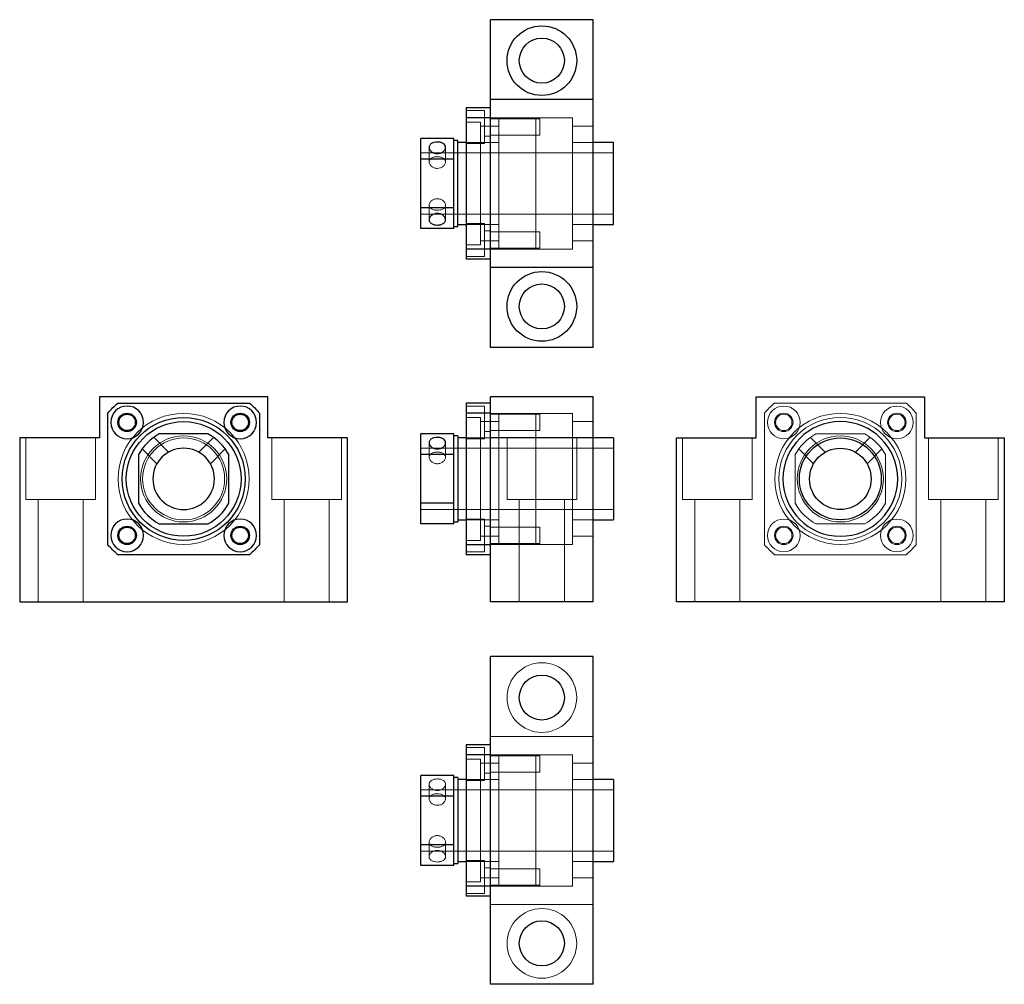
# Model space of a CAD drawing. Header units: millimetres. Extents: x 5560 to 5800, y 6590 to 6825.
import ezdxf
from ezdxf.lldxf.tags import DXFTag

# ---------------------------------------------------------------- set-up
doc = ezdxf.new("R2010")
doc.units = ezdxf.units.MM
doc.layers.add('1', color=7, linetype='CONTINUOUS', true_color=0xffffff)
tags = doc.linetypes.add('DASHED', pattern=[25.72, 12.86, -12.86]).pattern_tags.tags
tags[6:7] = [DXFTag(74, 4), DXFTag(75, 0), DXFTag(340, '0'), DXFTag(46, 0.0), DXFTag(50, 0.0), DXFTag(44, 0.0), DXFTag(45, 0.0)]
tags[4:5] = [DXFTag(74, 4), DXFTag(75, 0), DXFTag(340, '0'), DXFTag(46, 0.0), DXFTag(50, 0.0), DXFTag(44, 0.0), DXFTag(45, 0.0)]

msp = doc.modelspace()

# ---------------------------------------------------------------- linework, layer by layer
at = {"layer": '1', "color": 7, "linetype": 'Continuous'}
for p, q in [((5674.82, 6805.93), (5674.82, 6825.43)), ((5699.82, 6825.43), (5674.82, 6825.43)), ((5699.82, 6805.93), (5699.82, 6825.43)), ((5674.82, 6764.93), (5674.82, 6805.93)), ((5699.82, 6805.93), (5674.82, 6805.93)), ((5699.82, 6764.93), (5699.82, 6805.93)), ((5668.82, 6803.93), (5668.82, 6801.49)), ((5674.82, 6803.93), (5668.82, 6803.93)), ((5668.82, 6801.49), (5668.82, 6769.37)), ((5674.82, 6801.49), (5668.82, 6801.49)), ((5657.82, 6791.37), (5657.82, 6796.43)), ((5665.82, 6796.43), (5657.82, 6796.43)), ((5665.82, 6791.37), (5665.82, 6796.43)), ((5666.82, 6795.93), (5665.82, 6795.93)), ((5666.82, 6785.43), (5666.82, 6795.93)), ((5668.82, 6795.43), (5666.82, 6795.43)), ((5704.82, 6795.43), (5699.82, 6795.43)), ((5704.82, 6785.43), (5704.82, 6795.43)), ((5657.82, 6779.49), (5657.82, 6791.37)), ((5665.82, 6791.37), (5657.82, 6791.37)), ((5665.82, 6779.49), (5665.82, 6791.37)), ((5666.82, 6774.93), (5666.82, 6785.43)), ((5704.82, 6775.43), (5704.82, 6785.43)), ((5665.82, 6779.49), (5657.82, 6779.49)), ((5657.82, 6774.43), (5657.82, 6779.49)), ((5665.82, 6774.43), (5665.82, 6779.49)), ((5665.82, 6774.43), (5657.82, 6774.43)), ((5665.82, 6774.93), (5666.82, 6774.93)), ((5666.82, 6775.43), (5668.82, 6775.43)), ((5699.82, 6775.43), (5704.82, 6775.43)), ((5674.82, 6769.37), (5668.82, 6769.37)), ((5668.82, 6769.37), (5668.82, 6766.93)), ((5674.82, 6766.93), (5668.82, 6766.93)), ((5699.82, 6764.93), (5674.82, 6764.93)), ((5674.82, 6745.43), (5674.82, 6764.93)), ((5699.82, 6745.43), (5699.82, 6764.93)), ((5699.82, 6745.43), (5674.82, 6745.43)), ((5620.44, 6733.33), (5579.44, 6733.33)), ((5579.44, 6733.33), (5579.44, 6723.33)), ((5620.44, 6723.33), (5620.44, 6733.33)), ((5699.82, 6733.33), (5674.82, 6733.33)), ((5674.82, 6723.33), (5674.82, 6733.33)), ((5699.82, 6723.33), (5699.82, 6733.33)), ((5739.63, 6723.33), (5739.63, 6733.33)), ((5739.63, 6733.33), (5780.63, 6733.33)), ((5780.63, 6733.33), (5780.63, 6723.33)), ((5583.88, 6731.83), (5616, 6731.83)), ((5674.82, 6731.83), (5668.82, 6731.83)), ((5668.82, 6731.83), (5668.82, 6729.4)), ((5581.44, 6697.27), (5581.44, 6729.4)), ((5618.44, 6729.4), (5618.44, 6697.27)), ((5674.82, 6729.4), (5668.82, 6729.4)), ((5668.82, 6729.4), (5668.82, 6697.27)), ((5579.44, 6723.33), (5559.94, 6723.33)), ((5559.94, 6723.33), (5559.94, 6683.33)), ((5605.88, 6724.33), (5594, 6724.33)), ((5639.94, 6723.33), (5620.44, 6723.33)), ((5639.94, 6683.33), (5639.94, 6723.33)), ((5665.82, 6724.33), (5657.82, 6724.33)), ((5657.82, 6719.27), (5657.82, 6724.33)), ((5665.82, 6719.27), (5665.82, 6724.33)), ((5666.82, 6723.83), (5665.82, 6723.83)), ((5666.82, 6723.83), (5666.82, 6702.83)), ((5668.82, 6723.33), (5666.82, 6723.33)), ((5674.82, 6683.33), (5674.82, 6723.33)), ((5699.82, 6723.33), (5674.82, 6723.33)), ((5704.82, 6723.33), (5699.82, 6723.33)), ((5699.82, 6683.33), (5699.82, 6723.33)), ((5704.82, 6723.33), (5704.82, 6703.33)), ((5720.13, 6683.33), (5720.13, 6723.33)), ((5720.13, 6723.33), (5739.63, 6723.33)), ((5780.63, 6723.33), (5800.13, 6723.33)), ((5800.13, 6723.33), (5800.13, 6683.33)), ((5588.94, 6719.27), (5588.94, 6707.4)), ((5610.94, 6707.4), (5610.94, 6719.27)), ((5657.82, 6707.4), (5657.82, 6719.27)), ((5665.82, 6719.27), (5657.82, 6719.27)), ((5665.82, 6707.4), (5665.82, 6719.27)), ((5665.82, 6707.4), (5657.82, 6707.4)), ((5657.82, 6702.33), (5657.82, 6707.4)), ((5665.82, 6702.33), (5665.82, 6707.4)), ((5594, 6702.33), (5605.88, 6702.33)), ((5665.82, 6702.33), (5657.82, 6702.33)), ((5665.82, 6702.83), (5666.82, 6702.83)), ((5666.82, 6703.33), (5668.82, 6703.33)), ((5699.82, 6703.33), (5704.82, 6703.33)), ((5674.82, 6697.27), (5668.82, 6697.27)), ((5668.82, 6697.27), (5668.82, 6694.83)), ((5616, 6694.83), (5583.88, 6694.83)), ((5674.82, 6694.83), (5668.82, 6694.83)), ((5559.94, 6683.33), (5639.94, 6683.33)), ((5699.82, 6683.33), (5674.82, 6683.33)), ((5800.13, 6683.33), (5720.13, 6683.33)), ((5699.82, 6669.95), (5674.82, 6669.95)), ((5674.82, 6589.95), (5674.82, 6669.95)), ((5699.82, 6589.95), (5699.82, 6669.95)), ((5674.82, 6648.45), (5668.82, 6648.45)), ((5668.82, 6648.45), (5668.82, 6646.01)), ((5674.82, 6646.01), (5668.82, 6646.01)), ((5668.82, 6646.01), (5668.82, 6613.89)), ((5665.82, 6640.95), (5657.82, 6640.95)), ((5657.82, 6635.89), (5657.82, 6640.95)), ((5665.82, 6635.89), (5665.82, 6640.95)), ((5666.82, 6640.45), (5665.82, 6640.45)), ((5666.82, 6640.45), (5666.82, 6619.45)), ((5668.82, 6639.95), (5666.82, 6639.95)), ((5704.82, 6639.95), (5699.82, 6639.95)), ((5704.82, 6639.95), (5704.82, 6619.95)), ((5665.82, 6635.89), (5657.82, 6635.89)), ((5657.82, 6624.01), (5657.82, 6635.89)), ((5665.82, 6624.01), (5665.82, 6635.89)), ((5665.82, 6624.01), (5657.82, 6624.01)), ((5657.82, 6618.95), (5657.82, 6624.01)), ((5665.82, 6618.95), (5665.82, 6624.01)), ((5666.82, 6619.95), (5668.82, 6619.95)), ((5699.82, 6619.95), (5704.82, 6619.95)), ((5665.82, 6618.95), (5657.82, 6618.95)), ((5665.82, 6619.45), (5666.82, 6619.45)), ((5674.82, 6613.89), (5668.82, 6613.89)), ((5668.82, 6613.89), (5668.82, 6611.45)), ((5674.82, 6611.45), (5668.82, 6611.45)), ((5699.82, 6589.95), (5674.82, 6589.95))]:
    msp.add_line(p, q, dxfattribs=at)
at = {"layer": '1', "color": 251, "linetype": 'DASHED', "lineweight": 5}
for p, q in [((5673.32, 6803.22), (5668.82, 6803.22)), ((5673.32, 6803.22), (5673.32, 6795.22)), ((5672.32, 6800.43), (5668.82, 6800.43)), ((5672.32, 6785.43), (5672.32, 6800.43)), ((5674.82, 6801.47), (5673.32, 6801.47)), ((5676.82, 6801.43), (5674.82, 6801.43)), ((5686.82, 6801.22), (5674.82, 6801.22)), ((5685.82, 6801.43), (5676.82, 6801.43)), ((5694.82, 6801.43), (5676.82, 6801.43)), ((5676.82, 6785.43), (5676.82, 6801.43)), ((5676.82, 6800.22), (5676.82, 6769.43)), ((5694.82, 6801.43), (5685.82, 6801.43)), ((5685.82, 6801.43), (5685.82, 6769.43)), ((5685.82, 6801.43), (5685.82, 6769.43)), ((5686.82, 6799.22), (5686.82, 6801.22)), ((5694.82, 6801.43), (5694.82, 6769.43)), ((5694.82, 6800.22), (5694.82, 6801.43)), ((5676.82, 6799.43), (5672.32, 6799.43)), ((5686.82, 6797.22), (5686.82, 6799.22)), ((5699.82, 6799.43), (5694.82, 6799.43)), ((5676.82, 6795.43), (5668.82, 6795.43)), ((5668.82, 6795.22), (5673.32, 6795.22)), ((5673.32, 6796.97), (5674.82, 6796.97)), ((5674.82, 6797.22), (5686.82, 6797.22)), ((5699.82, 6795.43), (5694.82, 6795.43)), ((5666.82, 6792.93), (5657.82, 6792.93)), ((5659.82, 6794.27), (5659.82, 6790.73)), ((5663.82, 6790.73), (5663.82, 6794.27)), ((5676.82, 6792.93), (5666.82, 6792.93)), ((5685.82, 6792.93), (5676.82, 6792.93)), ((5694.82, 6792.93), (5685.82, 6792.93)), ((5704.82, 6792.93), (5694.82, 6792.93)), ((5672.32, 6770.43), (5672.32, 6785.43)), ((5676.82, 6769.43), (5676.82, 6785.43)), ((5659.82, 6780.13), (5659.82, 6776.59)), ((5663.82, 6776.59), (5663.82, 6780.13)), ((5657.82, 6777.93), (5666.82, 6777.93)), ((5666.82, 6777.93), (5676.82, 6777.93)), ((5676.82, 6777.93), (5685.82, 6777.93)), ((5685.82, 6777.93), (5694.82, 6777.93)), ((5694.82, 6777.93), (5704.82, 6777.93)), ((5673.32, 6775.64), (5668.82, 6775.64)), ((5668.82, 6775.43), (5676.82, 6775.43)), ((5673.32, 6775.64), (5673.32, 6767.64)), ((5674.82, 6773.89), (5673.32, 6773.89)), ((5686.82, 6773.64), (5674.82, 6773.64)), ((5686.82, 6771.64), (5686.82, 6773.64)), ((5694.82, 6775.43), (5699.82, 6775.43)), ((5672.32, 6771.43), (5676.82, 6771.43)), ((5686.82, 6769.64), (5686.82, 6771.64)), ((5694.82, 6771.43), (5699.82, 6771.43)), ((5668.82, 6770.43), (5672.32, 6770.43)), ((5673.32, 6769.39), (5674.82, 6769.39)), ((5674.82, 6769.64), (5686.82, 6769.64)), ((5674.82, 6769.43), (5676.82, 6769.43)), ((5676.82, 6769.43), (5685.82, 6769.43)), ((5676.82, 6769.43), (5694.82, 6769.43)), ((5685.82, 6769.43), (5694.82, 6769.43)), ((5668.82, 6767.64), (5673.32, 6767.64)), ((5673.32, 6731.12), (5668.82, 6731.12)), ((5673.32, 6731.12), (5673.32, 6723.12)), ((5776.19, 6731.83), (5744.07, 6731.83)), ((5672.32, 6728.33), (5668.82, 6728.33)), ((5672.32, 6698.33), (5672.32, 6728.33)), ((5674.82, 6729.37), (5673.32, 6729.37)), ((5676.82, 6729.33), (5674.82, 6729.33)), ((5686.82, 6729.12), (5674.82, 6729.12)), ((5685.82, 6729.33), (5676.82, 6729.33)), ((5694.82, 6729.33), (5676.82, 6729.33)), ((5676.82, 6713.33), (5676.82, 6729.33)), ((5676.82, 6697.33), (5676.82, 6729.33)), ((5694.82, 6729.33), (5685.82, 6729.33)), ((5685.82, 6697.33), (5685.82, 6729.33)), ((5685.82, 6697.33), (5685.82, 6729.33)), ((5686.82, 6725.12), (5686.82, 6729.12)), ((5694.82, 6697.33), (5694.82, 6729.33)), ((5741.63, 6729.4), (5741.63, 6697.27)), ((5778.63, 6697.27), (5778.63, 6729.4)), ((5676.82, 6727.33), (5672.32, 6727.33)), ((5699.82, 6727.33), (5694.82, 6727.33)), ((5561.44, 6723.33), (5561.44, 6708.33)), ((5578.44, 6708.33), (5578.44, 6723.33)), ((5596.24, 6719.86), (5592.63, 6723.48)), ((5607.25, 6723.47), (5603.64, 6719.86)), ((5621.44, 6723.33), (5621.44, 6708.33)), ((5638.44, 6708.33), (5638.44, 6723.33)), ((5674.82, 6723.33), (5668.82, 6723.33)), ((5668.82, 6723.12), (5673.32, 6723.12)), ((5673.32, 6724.87), (5674.82, 6724.87)), ((5674.82, 6725.12), (5686.82, 6725.12)), ((5678.82, 6723.33), (5678.82, 6708.33)), ((5695.82, 6708.33), (5695.82, 6723.33)), ((5721.63, 6723.33), (5721.63, 6708.33)), ((5738.63, 6708.33), (5738.63, 6723.33)), ((5756.43, 6719.86), (5752.82, 6723.47)), ((5754.19, 6724.33), (5766.07, 6724.33)), ((5767.44, 6723.48), (5763.83, 6719.86)), ((5781.63, 6723.33), (5781.63, 6708.33)), ((5798.63, 6708.33), (5798.63, 6723.33)), ((5589.8, 6720.64), (5593.42, 6717.03)), ((5606.47, 6717.04), (5610.08, 6720.65)), ((5666.82, 6720.83), (5657.82, 6720.83)), ((5659.82, 6722.17), (5659.82, 6718.63)), ((5663.82, 6718.63), (5663.82, 6722.17)), ((5676.82, 6720.83), (5666.82, 6720.83)), ((5685.82, 6720.83), (5676.82, 6720.83)), ((5694.82, 6720.83), (5685.82, 6720.83)), ((5704.82, 6720.83), (5694.82, 6720.83)), ((5749.99, 6720.65), (5753.6, 6717.04)), ((5766.66, 6717.03), (5770.27, 6720.64)), ((5749.13, 6707.4), (5749.13, 6719.27)), ((5771.13, 6719.27), (5771.13, 6707.4)), ((5569.94, 6708.33), (5561.44, 6708.33)), ((5564.44, 6708.33), (5564.44, 6683.33)), ((5578.44, 6708.33), (5569.94, 6708.33)), ((5575.44, 6683.33), (5575.44, 6708.33)), ((5629.94, 6708.33), (5621.44, 6708.33)), ((5624.44, 6708.33), (5624.44, 6683.33)), ((5638.44, 6708.33), (5629.94, 6708.33)), ((5635.44, 6683.33), (5635.44, 6708.33)), ((5678.82, 6708.33), (5695.82, 6708.33)), ((5681.82, 6708.33), (5681.82, 6683.33)), ((5692.82, 6683.33), (5692.82, 6708.33)), ((5721.63, 6708.33), (5738.63, 6708.33)), ((5724.63, 6708.33), (5724.63, 6683.33)), ((5735.63, 6683.33), (5735.63, 6708.33)), ((5781.63, 6708.33), (5798.63, 6708.33)), ((5784.63, 6708.33), (5784.63, 6683.33)), ((5795.63, 6683.33), (5795.63, 6708.33)), ((5657.82, 6705.83), (5666.82, 6705.83)), ((5666.82, 6705.83), (5676.82, 6705.83)), ((5676.82, 6705.83), (5685.82, 6705.83)), ((5685.82, 6705.83), (5694.82, 6705.83)), ((5694.82, 6705.83), (5704.82, 6705.83)), ((5673.32, 6703.54), (5668.82, 6703.54)), ((5668.82, 6703.33), (5676.82, 6703.33)), ((5673.32, 6703.54), (5673.32, 6695.54)), ((5674.82, 6701.79), (5673.32, 6701.79)), ((5686.82, 6701.54), (5674.82, 6701.54)), ((5686.82, 6697.54), (5686.82, 6701.54)), ((5694.82, 6703.33), (5699.82, 6703.33)), ((5766.07, 6702.33), (5754.19, 6702.33)), ((5672.32, 6699.33), (5676.82, 6699.33)), ((5694.82, 6699.33), (5699.82, 6699.33)), ((5668.82, 6698.33), (5672.32, 6698.33)), ((5673.32, 6697.29), (5674.82, 6697.29)), ((5674.82, 6697.54), (5686.82, 6697.54)), ((5674.82, 6697.33), (5676.82, 6697.33)), ((5676.82, 6697.33), (5685.82, 6697.33)), ((5676.82, 6697.33), (5694.82, 6697.33)), ((5685.82, 6697.33), (5694.82, 6697.33)), ((5668.82, 6695.54), (5673.32, 6695.54)), ((5744.07, 6694.83), (5776.19, 6694.83)), ((5699.82, 6650.45), (5674.82, 6650.45)), ((5673.32, 6647.74), (5668.82, 6647.74)), ((5673.32, 6643.74), (5673.32, 6647.74)), ((5672.32, 6644.95), (5668.82, 6644.95)), ((5672.32, 6644.95), (5672.32, 6614.95)), ((5676.82, 6643.95), (5672.32, 6643.95)), ((5674.82, 6645.99), (5673.32, 6645.99)), ((5673.32, 6639.74), (5673.32, 6643.74)), ((5676.82, 6645.95), (5674.82, 6645.95)), ((5686.82, 6645.74), (5674.82, 6645.74)), ((5694.82, 6645.95), (5676.82, 6645.95)), ((5685.82, 6645.95), (5676.82, 6645.95)), ((5676.82, 6645.95), (5676.82, 6613.95)), ((5676.82, 6629.95), (5676.82, 6645.95)), ((5694.82, 6645.95), (5685.82, 6645.95)), ((5685.82, 6629.95), (5685.82, 6645.95)), ((5685.82, 6629.95), (5685.82, 6645.95)), ((5686.82, 6645.74), (5686.82, 6641.74)), ((5694.82, 6629.95), (5694.82, 6645.95)), ((5694.82, 6645.95), (5694.82, 6629.95)), ((5699.82, 6643.95), (5694.82, 6643.95)), ((5673.32, 6641.49), (5674.82, 6641.49)), ((5674.82, 6641.74), (5686.82, 6641.74)), ((5676.82, 6639.95), (5668.82, 6639.95)), ((5668.82, 6639.74), (5673.32, 6639.74)), ((5699.82, 6639.95), (5694.82, 6639.95)), ((5666.82, 6637.45), (5657.82, 6637.45)), ((5659.82, 6638.79), (5659.82, 6635.25)), ((5663.82, 6635.25), (5663.82, 6638.79)), ((5676.82, 6637.45), (5666.82, 6637.45)), ((5685.82, 6637.45), (5676.82, 6637.45)), ((5694.82, 6637.45), (5685.82, 6637.45)), ((5704.82, 6637.45), (5694.82, 6637.45)), ((5676.82, 6613.95), (5676.82, 6629.95)), ((5685.82, 6613.95), (5685.82, 6629.95)), ((5685.82, 6613.95), (5685.82, 6629.95)), ((5694.82, 6613.95), (5694.82, 6629.95)), ((5694.82, 6629.95), (5694.82, 6613.95)), ((5659.82, 6624.65), (5659.82, 6621.11)), ((5663.82, 6621.12), (5663.82, 6624.65)), ((5657.82, 6622.45), (5666.82, 6622.45)), ((5666.82, 6622.45), (5676.82, 6622.45)), ((5676.82, 6622.45), (5685.82, 6622.45)), ((5685.82, 6622.45), (5694.82, 6622.45)), ((5694.82, 6622.45), (5704.82, 6622.45)), ((5673.32, 6620.16), (5668.82, 6620.16)), ((5668.82, 6619.95), (5676.82, 6619.95)), ((5673.32, 6616.16), (5673.32, 6620.16)), ((5694.82, 6619.95), (5699.82, 6619.95)), ((5674.82, 6618.41), (5673.32, 6618.41)), ((5686.82, 6618.16), (5674.82, 6618.16)), ((5686.82, 6618.16), (5686.82, 6614.16)), ((5668.82, 6614.95), (5672.32, 6614.95)), ((5672.32, 6615.95), (5676.82, 6615.95)), ((5673.32, 6612.16), (5673.32, 6616.16)), ((5694.82, 6615.95), (5699.82, 6615.95)), ((5673.32, 6613.91), (5674.82, 6613.91)), ((5674.82, 6614.16), (5686.82, 6614.16)), ((5674.82, 6613.95), (5676.82, 6613.95)), ((5676.82, 6613.95), (5694.82, 6613.95)), ((5676.82, 6613.95), (5685.82, 6613.95)), ((5685.82, 6613.95), (5694.82, 6613.95)), ((5668.82, 6612.16), (5673.32, 6612.16)), ((5699.82, 6609.45), (5674.82, 6609.45))]:
    msp.add_line(p, q, dxfattribs=at)
at = {"layer": '1', "color": 7, "linetype": 'Continuous'}
for centre, radius in [((5687.32, 6815.43), 8.5), ((5687.32, 6815.43), 5.5), ((5687.32, 6755.43), 8.5), ((5687.32, 6755.43), 5.5), ((5586.15, 6727.12), 2.25), ((5586.15, 6727.12), 2), ((5599.94, 6713.33), 15), ((5613.73, 6727.12), 2.25), ((5613.73, 6727.12), 2), ((5599.94, 6713.33), 14), ((5760.13, 6713.33), 10), ((5760.13, 6713.33), 7.5), ((5586.15, 6699.54), 2.25), ((5586.15, 6699.54), 2), ((5613.73, 6699.54), 2.25), ((5613.73, 6699.54), 2), ((5687.32, 6659.95), 5.5), ((5687.32, 6599.95), 5.5)]:
    msp.add_circle(centre, radius, dxfattribs=at)
at = {"layer": '1', "color": 7, "linetype": 'Continuous', "extrusion": (6.12303e-17, 1.22461e-16, -1)}
for centre, radius in [((-5586.15, 6727.12), 4), ((-5613.73, 6727.12), 4), ((-5599.94, 6713.33), 7.5), ((-5586.15, 6699.54), 4), ((-5613.73, 6699.54), 4)]:
    msp.add_circle(centre, radius, dxfattribs=at)
at = {"layer": '1', "color": 251, "linetype": 'DASHED', "lineweight": 5, "extrusion": (6.12303e-17, 1.22461e-16, -1)}
for centre, radius in [((-5746.34, 6727.12), 4), ((-5773.92, 6727.12), 4), ((-5599.94, 6713.33), 10.5), ((-5746.34, 6699.54), 4), ((-5773.92, 6699.54), 4)]:
    msp.add_circle(centre, radius, dxfattribs=at)
at = {"layer": '1', "color": 251, "linetype": 'DASHED', "lineweight": 5}
for centre, radius in [((5599.94, 6713.33), 16), ((5746.34, 6727.12), 2.25), ((5746.34, 6727.12), 2), ((5760.13, 6713.33), 15), ((5773.92, 6727.12), 2.25), ((5773.92, 6727.12), 2), ((5599.94, 6713.33), 10), ((5760.13, 6713.33), 10.5), ((5746.34, 6699.54), 2.25), ((5746.34, 6699.54), 2), ((5773.92, 6699.54), 2.25), ((5773.92, 6699.54), 2)]:
    msp.add_circle(centre, radius, dxfattribs=at)
at = {"layer": '1', "color": 251, "linetype": 'DASHED', "lineweight": 5, "extrusion": (-6.12303e-17, -1.22461e-16, -1)}
msp.add_circle((-5760.13, 6713.33), 16, dxfattribs=at)
at = {"layer": '1', "color": 7, "linetype": 'Continuous', "extrusion": (-6.12303e-17, -1.22461e-16, -1)}
msp.add_circle((-5760.13, 6713.33), 14, dxfattribs=at)
at = {"layer": '1', "color": 251, "linetype": 'DASHED', "lineweight": 5, "extrusion": (0, 0, -1)}
for centre in [(-5687.32, 6659.95), (-5687.32, 6599.95)]:
    msp.add_circle(centre, 8.5, dxfattribs=at)
at = {"layer": '1', "color": 7, "linetype": 'Continuous', "extrusion": (6.12303e-17, 1.22461e-16, -1)}
for start, end in [(40.9657, 49.0343), (130.9657, 139.0343), (310.9657, 319.0343), (220.9657, 229.0343)]:
    msp.add_arc((-5599.94, 6713.33), 24.5, start, end, dxfattribs=at)
at = {"layer": '1', "color": 251, "linetype": 'DASHED', "lineweight": 5}
for start, end in [(130.9657, 139.0343), (40.9657, 49.0343), (220.9657, 229.0343), (310.9657, 319.0343)]:
    msp.add_arc((5760.13, 6713.33), 24.5, start, end, dxfattribs=at)
at = {"layer": '1', "color": 7, "linetype": 'Continuous'}
for start, end in [(118.3576, 151.6424), (28.3576, 61.6424), (208.3576, 241.6424), (298.3576, 331.6424)]:
    msp.add_arc((5599.94, 6713.33), 12.5, start, end, dxfattribs=at)
at = {"layer": '1', "color": 251, "linetype": 'DASHED', "lineweight": 5, "extrusion": (-6.12303e-17, -1.22461e-16, -1)}
for start, end in [(28.3576, 61.6424), (118.3576, 151.6424), (298.3576, 331.6424), (208.3576, 241.6424)]:
    msp.add_arc((-5760.13, 6713.33), 12.5, start, end, dxfattribs=at)
at = {"layer": '1', "color": 7, "linetype": 'Continuous'}
for points in [[(5661.82, 6795.57), (5661.95, 6795.57), (5662.08, 6795.56), (5662.34, 6795.53), (5662.47, 6795.51), (5662.71, 6795.45), (5662.82, 6795.41), (5663.04, 6795.32), (5663.14, 6795.27), (5663.42, 6795.1), (5663.57, 6794.95), (5663.77, 6794.63), (5663.82, 6794.45), (5663.82, 6794.18), (5663.81, 6794.08), (5663.76, 6793.89), (5663.72, 6793.8), (5663.62, 6793.62), (5663.56, 6793.53), (5663.41, 6793.36), (5663.33, 6793.29), (5663.14, 6793.14), (5663.04, 6793.07), (5662.83, 6792.96), (5662.71, 6792.91), (5662.47, 6792.82), (5662.34, 6792.79), (5662.09, 6792.75), (5661.95, 6792.74), (5661.56, 6792.74), (5661.3, 6792.78), (5660.94, 6792.91), (5660.82, 6792.96), (5660.6, 6793.07), (5660.5, 6793.14), (5660.32, 6793.28), (5660.23, 6793.36), (5660.09, 6793.53), (5660.02, 6793.62), (5659.92, 6793.8), (5659.89, 6793.89), (5659.83, 6794.08), (5659.82, 6794.17), (5659.82, 6794.36), (5659.83, 6794.45), (5659.88, 6794.63), (5659.92, 6794.71), (5660.02, 6794.87), (5660.08, 6794.95), (5660.23, 6795.09), (5660.31, 6795.15), (5660.59, 6795.33), (5660.81, 6795.42), (5661.29, 6795.54), (5661.56, 6795.57), (5661.82, 6795.57)], [(5661.82, 6778.12), (5661.95, 6778.12), (5662.08, 6778.11), (5662.34, 6778.07), (5662.47, 6778.04), (5662.71, 6777.95), (5662.82, 6777.9), (5663.04, 6777.79), (5663.14, 6777.72), (5663.42, 6777.5), (5663.57, 6777.33), (5663.77, 6776.97), (5663.82, 6776.78), (5663.82, 6776.5), (5663.81, 6776.41), (5663.76, 6776.23), (5663.72, 6776.15), (5663.62, 6775.99), (5663.56, 6775.91), (5663.41, 6775.77), (5663.33, 6775.71), (5663.14, 6775.59), (5663.04, 6775.54), (5662.83, 6775.45), (5662.71, 6775.41), (5662.47, 6775.35), (5662.34, 6775.33), (5662.09, 6775.3), (5661.95, 6775.29), (5661.56, 6775.29), (5661.3, 6775.32), (5660.94, 6775.41), (5660.82, 6775.45), (5660.6, 6775.54), (5660.5, 6775.59), (5660.32, 6775.7), (5660.23, 6775.77), (5660.09, 6775.91), (5660.02, 6775.98), (5659.92, 6776.14), (5659.89, 6776.23), (5659.83, 6776.41), (5659.82, 6776.5), (5659.82, 6776.68), (5659.83, 6776.78), (5659.88, 6776.96), (5659.92, 6777.06), (5660.02, 6777.24), (5660.08, 6777.33), (5660.23, 6777.49), (5660.31, 6777.57), (5660.59, 6777.79), (5660.81, 6777.91), (5661.29, 6778.07), (5661.56, 6778.12), (5661.82, 6778.12)], [(5661.82, 6723.47), (5661.95, 6723.47), (5662.08, 6723.46), (5662.34, 6723.43), (5662.47, 6723.41), (5662.71, 6723.35), (5662.82, 6723.31), (5663.04, 6723.23), (5663.14, 6723.17), (5663.42, 6723), (5663.57, 6722.86), (5663.77, 6722.54), (5663.82, 6722.36), (5663.82, 6722.08), (5663.81, 6721.99), (5663.76, 6721.8), (5663.72, 6721.71), (5663.62, 6721.52), (5663.56, 6721.43), (5663.41, 6721.27), (5663.33, 6721.19), (5663.14, 6721.04), (5663.04, 6720.98), (5662.83, 6720.86), (5662.71, 6720.81), (5662.47, 6720.73), (5662.34, 6720.7), (5662.09, 6720.66), (5661.95, 6720.64), (5661.56, 6720.64), (5661.3, 6720.69), (5660.94, 6720.81), (5660.82, 6720.86), (5660.6, 6720.98), (5660.5, 6721.04), (5660.32, 6721.19), (5660.23, 6721.27), (5660.09, 6721.43), (5660.02, 6721.52), (5659.92, 6721.7), (5659.89, 6721.8), (5659.83, 6721.98), (5659.82, 6722.08), (5659.82, 6722.26), (5659.83, 6722.36), (5659.88, 6722.53), (5659.92, 6722.62), (5660.02, 6722.78), (5660.08, 6722.85), (5660.23, 6722.99), (5660.31, 6723.06), (5660.59, 6723.23), (5660.81, 6723.32), (5661.29, 6723.44), (5661.56, 6723.47), (5661.82, 6723.47)]]:
    msp.add_open_spline(points, degree=3, knots=[0, 0, 0, 0, 0.03125, 0.03125, 0.0625, 0.0625, 0.09375, 0.09375, 0.125, 0.125, 0.1875, 0.1875, 0.25, 0.25, 0.28125, 0.28125, 0.3125, 0.3125, 0.34375, 0.34375, 0.375, 0.375, 0.40625, 0.40625, 0.4375, 0.4375, 0.46875, 0.46875, 0.5, 0.5, 0.5625, 0.5625, 0.59375, 0.59375, 0.625, 0.625, 0.65625, 0.65625, 0.6875, 0.6875, 0.71875, 0.71875, 0.75, 0.75, 0.78125, 0.78125, 0.8125, 0.8125, 0.84375, 0.84375, 0.875, 0.875, 0.9375, 0.9375, 1, 1, 1, 1], dxfattribs=at)
at = {"layer": '1', "color": 251, "linetype": 'DASHED', "lineweight": 5}
for points, knots in [([(5661.82, 6791.96), (5661.69, 6791.96), (5661.56, 6791.95), (5661.3, 6791.92), (5661.17, 6791.9), (5660.93, 6791.85), (5660.82, 6791.82), (5660.6, 6791.74), (5660.5, 6791.69), (5660.22, 6791.53), (5660.07, 6791.4), (5659.92, 6791.17), (5659.89, 6791.09), (5659.83, 6790.92), (5659.82, 6790.83), (5659.82, 6790.64), (5659.83, 6790.54), (5659.89, 6790.35), (5659.92, 6790.26), (5660.07, 6789.97), (5660.22, 6789.79), (5660.5, 6789.56), (5660.6, 6789.49), (5660.82, 6789.36), (5660.93, 6789.31), (5661.17, 6789.22), (5661.3, 6789.19), (5661.56, 6789.14), (5661.69, 6789.13), (5662.08, 6789.13), (5662.35, 6789.17), (5662.71, 6789.31), (5662.82, 6789.36), (5663.04, 6789.49), (5663.14, 6789.56), (5663.33, 6789.71), (5663.41, 6789.8), (5663.56, 6789.98), (5663.62, 6790.07), (5663.72, 6790.26), (5663.76, 6790.35), (5663.81, 6790.54), (5663.82, 6790.64), (5663.82, 6790.83), (5663.81, 6790.92), (5663.76, 6791.09), (5663.72, 6791.17), (5663.57, 6791.4), (5663.42, 6791.53), (5663.14, 6791.69), (5663.04, 6791.74), (5662.83, 6791.82), (5662.71, 6791.85), (5662.47, 6791.9), (5662.34, 6791.92), (5662.08, 6791.95), (5661.95, 6791.96), (5661.82, 6791.96)], [0, 0, 0, 0, 0.03125, 0.03125, 0.0625, 0.0625, 0.09375, 0.09375, 0.125, 0.125, 0.1875, 0.1875, 0.21875, 0.21875, 0.25, 0.25, 0.28125, 0.28125, 0.3125, 0.3125, 0.375, 0.375, 0.40625, 0.40625, 0.4375, 0.4375, 0.46875, 0.46875, 0.5, 0.5, 0.5625, 0.5625, 0.59375, 0.59375, 0.625, 0.625, 0.65625, 0.65625, 0.6875, 0.6875, 0.71875, 0.71875, 0.75, 0.75, 0.78125, 0.78125, 0.8125, 0.8125, 0.875, 0.875, 0.90625, 0.90625, 0.9375, 0.9375, 0.96875, 0.96875, 1, 1, 1, 1]), ([(5661.82, 6781.73), (5661.69, 6781.73), (5661.56, 6781.72), (5661.3, 6781.67), (5661.17, 6781.64), (5660.93, 6781.55), (5660.82, 6781.5), (5660.6, 6781.37), (5660.5, 6781.3), (5660.22, 6781.07), (5660.07, 6780.88), (5659.92, 6780.6), (5659.89, 6780.51), (5659.83, 6780.31), (5659.82, 6780.22), (5659.82, 6780.03), (5659.83, 6779.94), (5659.89, 6779.77), (5659.92, 6779.69), (5660.07, 6779.46), (5660.22, 6779.33), (5660.5, 6779.17), (5660.6, 6779.12), (5660.82, 6779.04), (5660.93, 6779.01), (5661.17, 6778.96), (5661.3, 6778.94), (5661.56, 6778.91), (5661.69, 6778.9), (5662.08, 6778.9), (5662.35, 6778.93), (5662.71, 6779.01), (5662.82, 6779.04), (5663.04, 6779.12), (5663.14, 6779.17), (5663.33, 6779.27), (5663.41, 6779.33), (5663.56, 6779.46), (5663.62, 6779.53), (5663.72, 6779.69), (5663.76, 6779.77), (5663.81, 6779.94), (5663.82, 6780.03), (5663.82, 6780.22), (5663.81, 6780.31), (5663.76, 6780.5), (5663.72, 6780.6), (5663.57, 6780.88), (5663.42, 6781.07), (5663.14, 6781.3), (5663.04, 6781.37), (5662.83, 6781.5), (5662.71, 6781.55), (5662.47, 6781.64), (5662.34, 6781.67), (5662.08, 6781.72), (5661.95, 6781.73), (5661.82, 6781.73)], [0, 0, 0, 0, 0.03125, 0.03125, 0.0625, 0.0625, 0.09375, 0.09375, 0.125, 0.125, 0.1875, 0.1875, 0.21875, 0.21875, 0.25, 0.25, 0.28125, 0.28125, 0.3125, 0.3125, 0.375, 0.375, 0.40625, 0.40625, 0.4375, 0.4375, 0.46875, 0.46875, 0.5, 0.5, 0.5625, 0.5625, 0.59375, 0.59375, 0.625, 0.625, 0.65625, 0.65625, 0.6875, 0.6875, 0.71875, 0.71875, 0.75, 0.75, 0.78125, 0.78125, 0.8125, 0.8125, 0.875, 0.875, 0.90625, 0.90625, 0.9375, 0.9375, 0.96875, 0.96875, 1, 1, 1, 1]), ([(5661.94, 6723.47), (5661.9, 6723.47), (5661.86, 6723.47), (5661.7, 6723.47), (5661.58, 6723.47), (5661.46, 6723.45)], [0, 0, 0, 0, 0.239985, 0.239985, 1, 1, 1, 1]), ([(5661.82, 6719.86), (5661.69, 6719.86), (5661.56, 6719.85), (5661.3, 6719.83), (5661.17, 6719.81), (5660.93, 6719.75), (5660.82, 6719.72), (5660.6, 6719.64), (5660.5, 6719.59), (5660.22, 6719.44), (5660.07, 6719.3), (5659.92, 6719.08), (5659.89, 6718.99), (5659.83, 6718.82), (5659.82, 6718.73), (5659.82, 6718.54), (5659.83, 6718.45), (5659.89, 6718.26), (5659.92, 6718.16), (5660.07, 6717.88), (5660.22, 6717.7), (5660.5, 6717.46), (5660.6, 6717.39), (5660.82, 6717.27), (5660.93, 6717.21), (5661.17, 6717.12), (5661.3, 6717.09), (5661.56, 6717.04), (5661.69, 6717.03), (5662.08, 6717.03), (5662.35, 6717.08), (5662.71, 6717.21), (5662.82, 6717.27), (5663.04, 6717.39), (5663.14, 6717.46), (5663.33, 6717.62), (5663.41, 6717.7), (5663.56, 6717.88), (5663.62, 6717.97), (5663.72, 6718.16), (5663.76, 6718.26), (5663.81, 6718.45), (5663.82, 6718.54), (5663.82, 6718.73), (5663.81, 6718.82), (5663.76, 6718.99), (5663.72, 6719.07), (5663.57, 6719.3), (5663.42, 6719.44), (5663.14, 6719.59), (5663.04, 6719.64), (5662.83, 6719.72), (5662.71, 6719.75), (5662.47, 6719.81), (5662.34, 6719.83), (5662.08, 6719.85), (5661.95, 6719.86), (5661.82, 6719.86)], [0, 0, 0, 0, 0.03125, 0.03125, 0.0625, 0.0625, 0.09375, 0.09375, 0.125, 0.125, 0.1875, 0.1875, 0.21875, 0.21875, 0.25, 0.25, 0.28125, 0.28125, 0.3125, 0.3125, 0.375, 0.375, 0.40625, 0.40625, 0.4375, 0.4375, 0.46875, 0.46875, 0.5, 0.5, 0.5625, 0.5625, 0.59375, 0.59375, 0.625, 0.625, 0.65625, 0.65625, 0.6875, 0.6875, 0.71875, 0.71875, 0.75, 0.75, 0.78125, 0.78125, 0.8125, 0.8125, 0.875, 0.875, 0.90625, 0.90625, 0.9375, 0.9375, 0.96875, 0.96875, 1, 1, 1, 1]), ([(5661.68, 6719.86), (5661.73, 6719.86), (5661.77, 6719.86), (5661.9, 6719.86), (5661.97, 6719.86), (5662.05, 6719.85)], [0, 0, 0, 0, 0.377969, 0.377969, 1, 1, 1, 1]), ([(5661.82, 6637.26), (5661.95, 6637.26), (5662.08, 6637.27), (5662.34, 6637.32), (5662.47, 6637.35), (5662.71, 6637.43), (5662.82, 6637.48), (5663.04, 6637.59), (5663.14, 6637.66), (5663.42, 6637.88), (5663.57, 6638.05), (5663.77, 6638.41), (5663.82, 6638.61), (5663.82, 6638.88), (5663.81, 6638.97), (5663.76, 6639.15), (5663.72, 6639.23), (5663.62, 6639.4), (5663.56, 6639.47), (5663.41, 6639.61), (5663.33, 6639.68), (5663.14, 6639.79), (5663.04, 6639.84), (5662.83, 6639.93), (5662.71, 6639.97), (5662.47, 6640.03), (5662.34, 6640.05), (5662.09, 6640.08), (5661.95, 6640.09), (5661.56, 6640.09), (5661.3, 6640.06), (5660.94, 6639.97), (5660.82, 6639.93), (5660.6, 6639.84), (5660.5, 6639.79), (5660.32, 6639.68), (5660.23, 6639.61), (5660.09, 6639.47), (5660.02, 6639.4), (5659.92, 6639.24), (5659.89, 6639.15), (5659.83, 6638.98), (5659.82, 6638.89), (5659.82, 6638.7), (5659.83, 6638.61), (5659.88, 6638.42), (5659.92, 6638.32), (5660.02, 6638.14), (5660.08, 6638.06), (5660.23, 6637.89), (5660.31, 6637.81), (5660.59, 6637.59), (5660.81, 6637.47), (5661.29, 6637.31), (5661.56, 6637.26), (5661.82, 6637.26)], [0, 0, 0, 0, 0.03125, 0.03125, 0.0625, 0.0625, 0.09375, 0.09375, 0.125, 0.125, 0.1875, 0.1875, 0.25, 0.25, 0.28125, 0.28125, 0.3125, 0.3125, 0.34375, 0.34375, 0.375, 0.375, 0.40625, 0.40625, 0.4375, 0.4375, 0.46875, 0.46875, 0.5, 0.5, 0.5625, 0.5625, 0.59375, 0.59375, 0.625, 0.625, 0.65625, 0.65625, 0.6875, 0.6875, 0.71875, 0.71875, 0.75, 0.75, 0.78125, 0.78125, 0.8125, 0.8125, 0.84375, 0.84375, 0.875, 0.875, 0.9375, 0.9375, 1, 1, 1, 1]), ([(5661.82, 6633.65), (5661.69, 6633.65), (5661.56, 6633.66), (5661.3, 6633.71), (5661.17, 6633.74), (5660.93, 6633.83), (5660.82, 6633.88), (5660.6, 6634.01), (5660.5, 6634.08), (5660.22, 6634.32), (5660.07, 6634.5), (5659.92, 6634.78), (5659.89, 6634.87), (5659.83, 6635.07), (5659.82, 6635.16), (5659.82, 6635.35), (5659.83, 6635.44), (5659.89, 6635.61), (5659.92, 6635.69), (5660.07, 6635.92), (5660.22, 6636.05), (5660.5, 6636.21), (5660.6, 6636.26), (5660.82, 6636.34), (5660.93, 6636.37), (5661.17, 6636.42), (5661.3, 6636.44), (5661.56, 6636.47), (5661.69, 6636.48), (5662.08, 6636.48), (5662.35, 6636.45), (5662.71, 6636.37), (5662.82, 6636.34), (5663.04, 6636.26), (5663.14, 6636.21), (5663.33, 6636.11), (5663.41, 6636.05), (5663.56, 6635.92), (5663.62, 6635.85), (5663.72, 6635.69), (5663.76, 6635.61), (5663.81, 6635.44), (5663.82, 6635.35), (5663.82, 6635.16), (5663.81, 6635.07), (5663.76, 6634.88), (5663.72, 6634.78), (5663.57, 6634.5), (5663.42, 6634.32), (5663.14, 6634.08), (5663.04, 6634.01), (5662.83, 6633.89), (5662.71, 6633.83), (5662.47, 6633.74), (5662.34, 6633.71), (5662.08, 6633.66), (5661.95, 6633.65), (5661.82, 6633.65)], [0, 0, 0, 0, 0.03125, 0.03125, 0.0625, 0.0625, 0.09375, 0.09375, 0.125, 0.125, 0.1875, 0.1875, 0.21875, 0.21875, 0.25, 0.25, 0.28125, 0.28125, 0.3125, 0.3125, 0.375, 0.375, 0.40625, 0.40625, 0.4375, 0.4375, 0.46875, 0.46875, 0.5, 0.5, 0.5625, 0.5625, 0.59375, 0.59375, 0.625, 0.625, 0.65625, 0.65625, 0.6875, 0.6875, 0.71875, 0.71875, 0.75, 0.75, 0.78125, 0.78125, 0.8125, 0.8125, 0.875, 0.875, 0.90625, 0.90625, 0.9375, 0.9375, 0.96875, 0.96875, 1, 1, 1, 1]), ([(5661.82, 6623.43), (5661.69, 6623.43), (5661.56, 6623.43), (5661.3, 6623.46), (5661.17, 6623.48), (5660.93, 6623.53), (5660.82, 6623.57), (5660.6, 6623.64), (5660.5, 6623.69), (5660.22, 6623.85), (5660.07, 6623.98), (5659.92, 6624.21), (5659.89, 6624.29), (5659.83, 6624.47), (5659.82, 6624.56), (5659.82, 6624.74), (5659.83, 6624.84), (5659.89, 6625.03), (5659.92, 6625.12), (5660.07, 6625.41), (5660.22, 6625.59), (5660.5, 6625.82), (5660.6, 6625.89), (5660.82, 6626.02), (5660.93, 6626.07), (5661.17, 6626.16), (5661.3, 6626.2), (5661.56, 6626.24), (5661.69, 6626.25), (5662.08, 6626.26), (5662.35, 6626.21), (5662.71, 6626.07), (5662.82, 6626.02), (5663.04, 6625.89), (5663.14, 6625.82), (5663.33, 6625.67), (5663.41, 6625.58), (5663.56, 6625.41), (5663.62, 6625.32), (5663.72, 6625.13), (5663.76, 6625.03), (5663.81, 6624.84), (5663.82, 6624.74), (5663.82, 6624.56), (5663.81, 6624.47), (5663.76, 6624.29), (5663.72, 6624.21), (5663.57, 6623.98), (5663.42, 6623.85), (5663.14, 6623.69), (5663.04, 6623.65), (5662.83, 6623.57), (5662.71, 6623.53), (5662.47, 6623.48), (5662.34, 6623.46), (5662.08, 6623.43), (5661.95, 6623.43), (5661.82, 6623.43)], [0, 0, 0, 0, 0.03125, 0.03125, 0.0625, 0.0625, 0.09375, 0.09375, 0.125, 0.125, 0.1875, 0.1875, 0.21875, 0.21875, 0.25, 0.25, 0.28125, 0.28125, 0.3125, 0.3125, 0.375, 0.375, 0.40625, 0.40625, 0.4375, 0.4375, 0.46875, 0.46875, 0.5, 0.5, 0.5625, 0.5625, 0.59375, 0.59375, 0.625, 0.625, 0.65625, 0.65625, 0.6875, 0.6875, 0.71875, 0.71875, 0.75, 0.75, 0.78125, 0.78125, 0.8125, 0.8125, 0.875, 0.875, 0.90625, 0.90625, 0.9375, 0.9375, 0.96875, 0.96875, 1, 1, 1, 1]), ([(5661.82, 6619.81), (5661.95, 6619.81), (5662.08, 6619.82), (5662.34, 6619.85), (5662.47, 6619.87), (5662.71, 6619.93), (5662.82, 6619.97), (5663.04, 6620.06), (5663.14, 6620.11), (5663.42, 6620.29), (5663.57, 6620.43), (5663.77, 6620.75), (5663.82, 6620.93), (5663.82, 6621.2), (5663.81, 6621.3), (5663.76, 6621.49), (5663.72, 6621.58), (5663.62, 6621.76), (5663.56, 6621.85), (5663.41, 6622.02), (5663.33, 6622.1), (5663.14, 6622.24), (5663.04, 6622.31), (5662.83, 6622.42), (5662.71, 6622.48), (5662.47, 6622.56), (5662.34, 6622.59), (5662.09, 6622.63), (5661.95, 6622.64), (5661.56, 6622.64), (5661.3, 6622.6), (5660.94, 6622.48), (5660.82, 6622.43), (5660.6, 6622.31), (5660.5, 6622.24), (5660.32, 6622.1), (5660.23, 6622.02), (5660.09, 6621.85), (5660.02, 6621.76), (5659.92, 6621.58), (5659.89, 6621.49), (5659.83, 6621.3), (5659.82, 6621.21), (5659.82, 6621.02), (5659.83, 6620.93), (5659.88, 6620.76), (5659.92, 6620.67), (5660.02, 6620.51), (5660.08, 6620.43), (5660.23, 6620.29), (5660.31, 6620.23), (5660.59, 6620.06), (5660.81, 6619.96), (5661.29, 6619.84), (5661.56, 6619.81), (5661.82, 6619.81)], [0, 0, 0, 0, 0.03125, 0.03125, 0.0625, 0.0625, 0.09375, 0.09375, 0.125, 0.125, 0.1875, 0.1875, 0.25, 0.25, 0.28125, 0.28125, 0.3125, 0.3125, 0.34375, 0.34375, 0.375, 0.375, 0.40625, 0.40625, 0.4375, 0.4375, 0.46875, 0.46875, 0.5, 0.5, 0.5625, 0.5625, 0.59375, 0.59375, 0.625, 0.625, 0.65625, 0.65625, 0.6875, 0.6875, 0.71875, 0.71875, 0.75, 0.75, 0.78125, 0.78125, 0.8125, 0.8125, 0.84375, 0.84375, 0.875, 0.875, 0.9375, 0.9375, 1, 1, 1, 1])]:
    msp.add_open_spline(points, degree=3, knots=knots, dxfattribs=at)
for points in [[(5659.84, 6722.39), (5659.83, 6722.32), (5659.82, 6722.25), (5659.82, 6722.17)], [(5663.82, 6722.17), (5663.82, 6722.25), (5663.81, 6722.33), (5663.79, 6722.41)], [(5659.82, 6718.64), (5659.82, 6718.72), (5659.83, 6718.79), (5659.85, 6718.87)], [(5663.8, 6718.86), (5663.81, 6718.79), (5663.82, 6718.71), (5663.82, 6718.64)]]:
    msp.add_open_spline(points, degree=3, dxfattribs=at)

doc.saveas('drawing.dxf')
